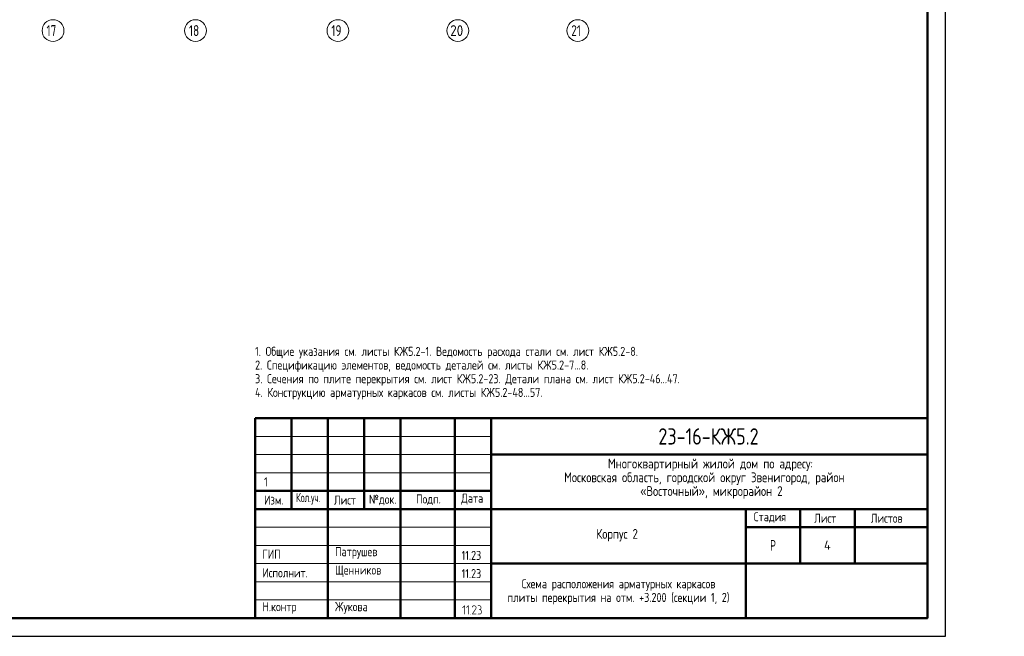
# Model space of a CAD drawing. Header units: millimetres. Extents: x 0 to 61017, y 0 to 42000.
# Tile 14 of 23: x 33923 to 61017, y 0 to 16970. Entities that reach past the tile are written whole.
import ezdxf

# ---------------------------------------------------------------- set-up
doc = ezdxf.new("R2010")
doc.units = ezdxf.units.MM
doc.linetypes.add('______5', pattern=[1100, 800, -100, 100, -100])
doc.layers.add('Standard', color=7, linetype='Continuous', lineweight=25)
doc.layers.add('Оси', color=40, linetype='______5', lineweight=18)
doc.styles.add('GOST 2.304-81', font='txt')
doc.styles.add('ISOCPEUR', font='txt')

msp = doc.modelspace()

# ---------------------------------------------------------------- hatches: boundary and pattern name
at = {"layer": 'Standard', "linetype": 'Continuous', "lineweight": 25, "transparency": 33554687}
for points in [[(46172, 610), (46172, 609), (46172, 608), (46172, 607), (46171, 606), (46171, 605), (46171, 605), (46170, 604), (46169, 603), (46168, 602), (46167, 602), (46165, 601), (46163, 601), (46163, 601), (46162, 601), (46161, 601), (46161, 602), (46160, 602), (46159, 602), (46158, 603), (46157, 603), (46156, 604), (46156, 605), (46155, 605), (46155, 606), (46155, 607), (46154, 608), (46154, 609), (46154, 610), (46154, 820), (46116, 782), (46115, 780), (46113, 780), (46112, 779), (46110, 779), (46108, 779), (46107, 780), (46105, 780), (46104, 782), (46102, 783), (46102, 785), (46101, 786), (46101, 788), (46101, 788), (46101, 789), (46101, 790), (46102, 790), (46102, 791), (46102, 792), (46103, 793), (46104, 794), (46157, 848), (46158, 849), (46160, 849), (46161, 850), (46163, 850), (46165, 850), (46166, 849), (46168, 849), (46169, 848), (46170, 847), (46170, 846), (46171, 846), (46171, 845), (46172, 844), (46172, 843), (46172, 842), (46172, 841)], [(46279, 610), (46279, 609), (46278, 608), (46278, 607), (46278, 606), (46278, 605), (46277, 605), (46277, 604), (46276, 603), (46275, 602), (46273, 602), (46272, 601), (46270, 601), (46269, 601), (46269, 601), (46268, 601), (46267, 602), (46266, 602), (46265, 602), (46265, 603), (46263, 603), (46263, 604), (46262, 605), (46262, 605), (46261, 606), (46261, 607), (46261, 608), (46261, 609), (46261, 610), (46261, 820), (46223, 782), (46221, 780), (46220, 780), (46218, 779), (46217, 779), (46215, 779), (46213, 780), (46212, 780), (46210, 782), (46209, 783), (46208, 785), (46208, 786), (46208, 788), (46208, 788), (46208, 789), (46208, 790), (46208, 790), (46209, 791), (46209, 792), (46210, 793), (46210, 794), (46263, 848), (46265, 849), (46266, 849), (46268, 850), (46269, 850), (46271, 850), (46273, 849), (46274, 849), (46276, 848), (46276, 847), (46277, 846), (46277, 846), (46278, 845), (46278, 844), (46278, 843), (46279, 842), (46279, 841)], [(46482, 601), (46376, 601), (46375, 601), (46373, 602), (46371, 603), (46370, 604), (46369, 606), (46368, 607), (46367, 609), (46367, 611), (46367, 612), (46368, 613), (46368, 614), (46369, 615), (46466, 763), (46470, 770), (46473, 776), (46474, 779), (46474, 782), (46475, 786), (46475, 789), (46475, 791), (46475, 793), (46474, 795), (46474, 798), (46473, 800), (46473, 802), (46472, 804), (46471, 805), (46470, 807), (46469, 809), (46468, 811), (46467, 813), (46465, 814), (46464, 816), (46462, 818), (46460, 819), (46459, 821), (46457, 822), (46455, 823), (46453, 824), (46451, 826), (46449, 827), (46447, 828), (46445, 828), (46443, 829), (46441, 830), (46439, 831), (46436, 831), (46434, 831), (46432, 832), (46430, 832), (46428, 832), (46424, 832), (46421, 831), (46418, 831), (46416, 830), (46413, 829), (46410, 828), (46407, 827), (46405, 825), (46402, 823), (46400, 821), (46397, 819), (46395, 816), (46393, 813), (46391, 809), (46389, 806), (46388, 802), (46387, 800), (46386, 799), (46385, 798), (46384, 798), (46384, 797), (46382, 797), (46381, 796), (46380, 796), (46378, 796), (46376, 797), (46374, 797), (46373, 798), (46372, 799), (46372, 800), (46371, 800), (46371, 801), (46371, 802), (46370, 803), (46370, 804), (46370, 805), (46371, 808), (46372, 811), (46373, 813), (46374, 816), (46375, 818), (46376, 820), (46378, 823), (46379, 825), (46380, 827), (46382, 829), (46383, 831), (46385, 832), (46387, 834), (46388, 836), (46390, 837), (46392, 839), (46394, 840), (46398, 843), (46401, 844), (46405, 846), (46409, 848), (46413, 849), (46418, 849), (46422, 850), (46427, 850), (46430, 850), (46433, 850), (46436, 849), (46439, 849), (46442, 848), (46445, 848), (46448, 847), (46451, 846), (46454, 845), (46456, 843), (46459, 842), (46462, 840), (46464, 839), (46467, 837), (46470, 835), (46472, 833), (46475, 830), (46477, 828), (46479, 825), (46481, 823), (46483, 820), (46485, 818), (46487, 815), (46488, 812), (46489, 810), (46490, 807), (46491, 804), (46492, 801), (46492, 798), (46493, 795), (46493, 792), (46493, 789), (46493, 784), (46492, 780), (46492, 776), (46490, 772), (46490, 770), (46489, 767), (46488, 765), (46487, 763), (46486, 760), (46484, 758), (46483, 755), (46481, 753), (46393, 619), (46482, 619), (46484, 619), (46486, 618), (46487, 618), (46488, 616), (46490, 615), (46491, 613), (46491, 612), (46491, 610), (46491, 609), (46491, 607), (46490, 606), (46489, 604), (46488, 603), (46488, 603), (46487, 602), (46486, 602), (46485, 602), (46484, 601), (46483, 601)], [(46605, 737), (46608, 736), (46611, 734), (46614, 732), (46616, 730), (46619, 727), (46621, 724), (46623, 722), (46625, 718), (46627, 715), (46629, 712), (46630, 708), (46632, 705), (46633, 701), (46633, 697), (46634, 694), (46634, 690), (46634, 655), (46634, 652), (46633, 649), (46633, 646), (46633, 644), (46632, 641), (46631, 639), (46631, 636), (46630, 634), (46629, 632), (46627, 629), (46626, 627), (46625, 625), (46623, 623), (46622, 621), (46620, 619), (46618, 617), (46616, 615), (46614, 613), (46612, 611), (46610, 610), (46608, 609), (46605, 607), (46603, 606), (46601, 605), (46598, 604), (46596, 603), (46594, 603), (46591, 602), (46588, 602), (46586, 602), (46583, 601), (46580, 601), (46536, 601), (46534, 601), (46532, 602), (46531, 603), (46529, 604), (46528, 605), (46528, 607), (46527, 608), (46527, 610), (46527, 611), (46528, 613), (46528, 614), (46529, 616), (46530, 616), (46530, 617), (46531, 618), (46532, 618), (46533, 619), (46534, 619), (46535, 619), (46536, 619), (46580, 619), (46584, 619), (46588, 620), (46591, 620), (46594, 622), (46597, 623), (46600, 625), (46603, 627), (46606, 629), (46608, 632), (46610, 635), (46612, 638), (46613, 641), (46615, 644), (46615, 647), (46616, 651), (46616, 655), (46616, 690), (46616, 694), (46615, 697), (46615, 701), (46613, 704), (46612, 707), (46610, 710), (46608, 713), (46606, 715), (46603, 718), (46600, 720), (46597, 722), (46594, 723), (46591, 724), (46588, 725), (46584, 726), (46580, 726), (46571, 726), (46569, 726), (46568, 726), (46566, 727), (46565, 728), (46564, 730), (46563, 731), (46563, 733), (46563, 735), (46563, 736), (46563, 737), (46564, 738), (46565, 740), (46565, 741), (46566, 742), (46567, 742), (46567, 743), (46568, 743), (46569, 743), (46570, 743), (46571, 743), (46575, 743), (46579, 744), (46582, 745), (46585, 746), (46588, 747), (46591, 749), (46594, 751), (46597, 754), (46599, 756), (46601, 759), (46603, 762), (46604, 765), (46606, 768), (46606, 772), (46607, 775), (46607, 779), (46607, 797), (46607, 800), (46606, 804), (46606, 807), (46604, 810), (46603, 814), (46601, 816), (46599, 819), (46597, 822), (46594, 824), (46591, 826), (46588, 828), (46585, 830), (46582, 831), (46579, 832), (46575, 832), (46571, 832), (46536, 832), (46534, 832), (46532, 833), (46531, 834), (46529, 835), (46528, 836), (46528, 838), (46527, 839), (46527, 841), (46527, 842), (46528, 844), (46528, 845), (46529, 847), (46530, 847), (46530, 848), (46531, 849), (46532, 849), (46533, 850), (46534, 850), (46535, 850), (46536, 850), (46571, 850), (46574, 850), (46577, 850), (46580, 849), (46582, 849), (46585, 849), (46587, 848), (46590, 847), (46592, 846), (46594, 845), (46597, 844), (46599, 843), (46601, 841), (46603, 840), (46605, 838), (46607, 836), (46609, 835), (46611, 833), (46613, 831), (46614, 829), (46616, 826), (46617, 824), (46619, 822), (46620, 820), (46621, 817), (46622, 815), (46622, 812), (46623, 810), (46624, 807), (46624, 805), (46624, 802), (46625, 799), (46625, 797), (46625, 779), (46625, 773), (46625, 772), (46625, 771), (46625, 770), (46624, 770), (46624, 768), (46624, 767), (46623, 767), (46623, 766), (46623, 764), (46622, 761), (46621, 759), (46620, 756), (46618, 753), (46617, 751), (46615, 749), (46614, 746), (46612, 744), (46610, 742), (46608, 740)], [(46323, 619), (46324, 619), (46326, 618), (46327, 618), (46329, 616), (46330, 615), (46331, 613), (46332, 612), (46332, 610), (46332, 609), (46331, 607), (46330, 606), (46329, 604), (46329, 603), (46328, 603), (46327, 602), (46327, 602), (46326, 602), (46325, 601), (46324, 601), (46323, 601), (46321, 601), (46319, 602), (46317, 603), (46316, 604), (46315, 605), (46314, 607), (46314, 608), (46314, 610), (46314, 611), (46314, 613), (46315, 614), (46316, 616), (46317, 616), (46317, 617), (46318, 618), (46319, 618), (46320, 619), (46321, 619), (46322, 619)]]:
    msp.add_hatch(color=7, dxfattribs=at).paths.add_polyline_path(points, flags=16)

# ---------------------------------------------------------------- linework, layer by layer
at = {"layer": 'Standard', "color": 7, "linetype": 'Continuous', "lineweight": 50, "transparency": 33554687}
for p, q in [((40400, 500), (40400, 6000)), ((40400, 6000), (58900, 6000)), ((41400, 3500), (41400, 6000)), ((42400, 500), (42400, 6000)), ((43400, 3500), (43400, 6000)), ((44400, 500), (44400, 6000)), ((45900, 500), (45900, 6000)), ((46900, 500), (46900, 6000)), ((46900, 5000), (58900, 5000)), ((40400, 4000), (46900, 4000)), ((40400, 4000), (46900, 4000)), ((40400, 3500), (46900, 3500)), ((40400, 3500), (46900, 3500)), ((46900, 3500), (58900, 3500)), ((53900, 2000), (53900, 3500)), ((55400, 2000), (55400, 3500)), ((56900, 2000), (56900, 3500)), ((53900, 3000), (58900, 3000)), ((46900, 2000), (58900, 2000)), ((53900, 500), (53900, 2000)), ((53900, 500), (53900, 2000))]:
    msp.add_line(p, q, dxfattribs=at)
at = {"layer": 'Standard', "color": 7, "linetype": 'Continuous', "lineweight": 25, "transparency": 33554687}
for p, q in [((58900, 500), (58900, 6000)), ((40400, 500), (58900, 500)), ((40400, 500), (58900, 500)), ((40400, 500), (58900, 500))]:
    msp.add_line(p, q, dxfattribs=at)
at = {"layer": 'Standard', "color": 7, "linetype": 'Continuous', "lineweight": 13, "transparency": 33554687}
for p, q in [((40400, 5500), (46900, 5500)), ((40400, 5000), (46900, 5000)), ((40400, 4500), (46900, 4500)), ((40400, 3000), (46900, 3000)), ((40400, 2500), (46900, 2500)), ((40400, 2500), (46900, 2500)), ((40400, 2000), (46900, 2000)), ((40400, 2000), (46900, 2000)), ((40400, 1500), (46900, 1500)), ((40400, 1000), (46900, 1000))]:
    msp.add_line(p, q, dxfattribs=at)
msp.add_lwpolyline([(0, 0), (59400, 0), (59400, 42000), (0, 42000), (0, 0)], close=True, dxfattribs=at)
for points in [[(0, 42000), (0, 0), (59400, 0), (59400, 42000), (0, 42000)], [(59400, 42000), (0, 42000), (0, 0), (59400, 0), (59400, 42000)]]:
    msp.add_lwpolyline(points, dxfattribs=at)
at = {"layer": 'Standard', "color": 7, "linetype": 'Continuous', "lineweight": 25, "transparency": 33554687}
for points in [[(0, 42000), (0, 0), (59400, 0), (59400, 42000), (0, 42000)], [(58900, 6000), (40400, 6000), (40400, 500), (58900, 500), (58900, 6000)]]:
    msp.add_lwpolyline(points, dxfattribs=at)
at = {"layer": 'Standard', "color": 7, "linetype": 'Continuous', "lineweight": 50, "transparency": 33554687}
msp.add_lwpolyline([(2000, 41500), (58900, 41500), (58900, 500), (2000, 500), (2000, 41500)], close=True, dxfattribs=at)
at = {"layer": 'Оси', "color": 7, "linetype": 'Continuous', "lineweight": 13, "transparency": 33554687}
for centre in [(34840, 16670), (38760, 16670), (42680, 16670), (45980, 16670), (49280, 16670)]:
    msp.add_circle(centre, 300, dxfattribs=at)

# ---------------------------------------------------------------- texts
at = {"layer": 'Standard', "color": 7, "linetype": 'Continuous', "lineweight": 25, "transparency": 33554687, "attachment_point": 7}
for s, insert, char_height, width, style in [('\\W0.75;21', (49100, 16520), 300, 472.29, 'ISOCPEUR'), ('Многоквартирный\\~жилой\\~дом\\~по\\~адресу:\\~', (50110, 4545), 270, 5717.07, 'GOST 2.304-81'), ('1', (40648, 4125), 250, 231.56, 'GOST 2.304-81'), ('Московская\\~область,\\~городской\\~округ\\~Звенигород,\\~район\\~', (48904, 4167), 270, 8136.21, 'GOST 2.304-81'), ('«Восточный»,\\~микрорайон\\~2', (50997, 3789), 270, 3952.82, 'GOST 2.304-81'), ('Изм.', (40648, 3625), 250, 631.15, 'GOST 2.304-81'), ('\\W0.83;Кол.уч.', (41527, 3625), 250, 799.96, 'GOST 2.304-81'), ('Лист', (42571, 3625), 250, 782.23, 'GOST 2.304-81'), ('№док.', (43535, 3607), 250, 853.39, 'GOST 2.304-81'), ('Подп.', (44831, 3614), 250, 764.53, 'GOST 2.304-81'), ('Дата', (46073, 3625), 250, 782.22, 'GOST 2.304-81'), ('Стадия', (54121, 3125), 250, 1031.11, 'GOST 2.304-81'), ('Лист', (55784, 3125), 250, 782.22, 'GOST 2.304-81'), ('Листов', (57343, 3125), 250, 1066.5, 'GOST 2.304-81'), ('Корпус\\~2', (49788, 2610), 270, 1362.87, 'GOST 2.304-81'), ('ГИП', (40600, 2137), 250, 586.8, 'GOST 2.304-81'), ('Патрушев', (42600, 2137), 250, 1386.36, 'GOST 2.304-81'), ('\\W0.77;Р', (54577, 2350), 300, 262.92, 'GOST 2.304-81'), ('11.23', (46083, 2101), 250, 693.37, 'GOST 2.304-81'), ('Исполнит.', (40600, 1622), 250, 1386.36, 'GOST 2.304-81'), ('Щенников', (42600, 1631), 250, 1333.08, 'GOST 2.304-81'), ('11.23', (46083, 1601), 250, 693.37, 'GOST 2.304-81'), ('Н.контр', (40600, 622), 250, 1102.08, 'GOST 2.304-81'), ('Жукова', (42600, 622), 250, 1031.11, 'GOST 2.304-81')]:
    msp.add_mtext(s, dxfattribs=dict(at, insert=insert, char_height=char_height, width=width, style=style))
at = {"layer": 'Standard', "color": 7, "linetype": 'Continuous', "lineweight": 13, "transparency": 33554687, "insert": (40400, 7967), "char_height": 250, "width": 14266.88, "attachment_point": 1, "line_spacing_factor": 0.903614}
msp.add_mtext('\\A1;{\\fGOST 2.304-81|i0|b0;\\H250.000000;\\W1.000000;\\C7;1. Общие указания см. листы КЖ5.2-1. Ведомость расхода стали см. лист КЖ5.2-8.}\\P{\\fGOST 2.304-81|i0|b0;\\H250.000000;\\W1.000000;\\C7;2. Спецификацию элементов, ведомость деталей см. листы КЖ5.2-7...8.}\\P{\\fGOST 2.304-81|i0|b0;\\H250.000000;\\W1.000000;\\C7;3. Сечения по плите перекрытия см. лист КЖ5.2-23. Детали плана см. лист КЖ5.2-46...47.}\\P{\\fGOST 2.304-81|i0|b0;\\H250.000000;\\W1.000000;\\C7;4. Конструкцию арматурных каркасов см. листы КЖ5.2-48...57.}\\P', dxfattribs=at)
at = {"layer": 'Standard', "color": 7, "linetype": 'Continuous', "lineweight": 50, "transparency": 33554687, "insert": (51498, 5275), "char_height": 450, "width": 3038.67, "attachment_point": 7, "style": 'GOST 2.304-81'}
msp.add_mtext('23-16-КЖ5.2', dxfattribs=at)
at = {"layer": 'Standard', "color": 7, "linetype": 'Continuous', "lineweight": 13, "transparency": 33554687, "insert": (56150, 2510), "char_height": 250, "width": 300, "attachment_point": 5, "style": 'ISOCPEUR'}
msp.add_mtext('\\A1;{\\fISOCPEUR|i0|b0;\\H250.000000;\\W1.000000;\\C7;4}\\P', dxfattribs=at)
at = {"layer": 'Standard', "color": 7, "linetype": 'Continuous', "lineweight": 25, "transparency": 33554687, "insert": (50400, 1571), "char_height": 250, "width": 7616.88, "attachment_point": 2, "line_spacing_factor": 0.903614}
msp.add_mtext('\\A1;{\\fGOST 2.304-81|i0|b0;\\H250.000000;\\W1.000000;\\C7;Схема расположения арматурных каркасов}\\P{\\fGOST 2.304-81|i0|b0;\\H250.000000;\\W1.000000;\\C7;плиты перекрытия на отм. +3.200 (секции 1, 2)}\\P', dxfattribs=at)
at = {"layer": 'Оси', "color": 7, "linetype": 'Continuous', "lineweight": 25, "transparency": 33554687, "char_height": 300, "attachment_point": 7, "style": 'ISOCPEUR'}
for s, insert, width in [('\\W0.75;17', (34660, 16520), 472.27), ('\\W0.75;18', (38580, 16520), 472.29), ('\\W0.75;19', (42500, 16520), 472.29), ('\\W0.87;20', (45770, 16520), 550.82)]:
    msp.add_mtext(s, dxfattribs=dict(at, insert=insert, width=width))

doc.saveas('drawing.dxf')
